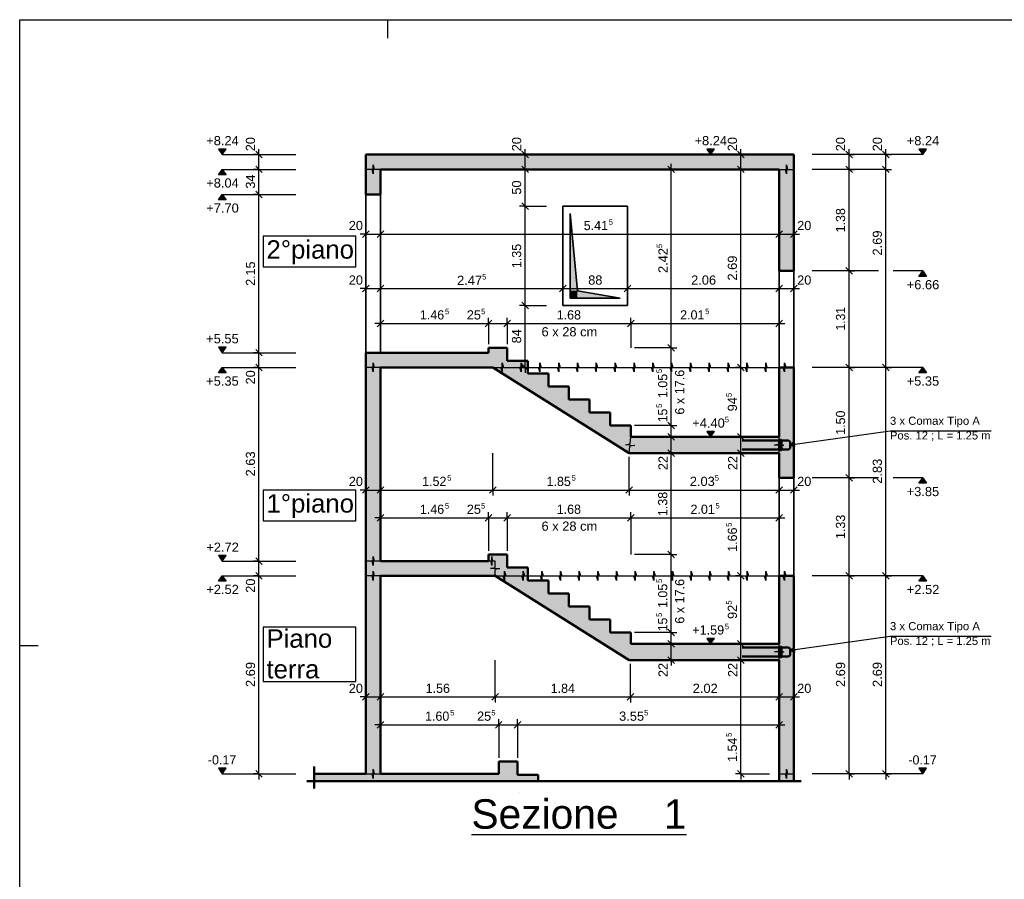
# Model space of a CAD drawing. Header units: centimetres. Extents: x 0 to 47094, y -23396 to 0.
# Tile 2 of 7: x 0 to 13401, y -11698 to 0. Entities that reach past the tile are written whole.
import ezdxf

# ---------------------------------------------------------------- set-up
doc = ezdxf.new("R2010")
doc.units = ezdxf.units.CM
doc.linetypes.add('AUSGEZOGEN', pattern=[0])
for name, color, linetype, lineweight in [('Aussparungszeichen', 117, 'AUSGEZOGEN', 35), ('Beton Ansicht', 117, 'AUSGEZOGEN', 35), ('Beton geschnitten', 117, 'AUSGEZOGEN', 50), ('Betonierfugen', 7, 'AUSGEZOGEN', 25), ('Einbauteile AE Wand', 5, 'AUSGEZOGEN', 35), ('Standard', 7, 'AUSGEZOGEN', 13), ('Stilflaeche', 7, 'AUSGEZOGEN', 25), ('Text Schnitt', 7, 'AUSGEZOGEN', 25), ('Vermassung Schnitte', 7, 'AUSGEZOGEN', 25)]:
    doc.layers.add(name, color=color, linetype=linetype, lineweight=lineweight)
doc.styles.add('ARIAL', font='arial.ttf')

msp = doc.modelspace()

# ---------------------------------------------------------------- hatches: boundary and pattern name
at = {"layer": 'Aussparungszeichen', "linetype": 'AUSGEZOGEN', "lineweight": 35, "transparency": 33554687}
for points in [[(7491, -2637), (7491, -3689), (7591, -3689)], [(7591, -3689), (7491, -3689), (7491, -3789), (7591, -3789)], [(7591, -3689), (7591, -3789), (8172, -3789)]]:
    msp.add_hatch(color=7, dxfattribs=at).paths.add_polyline_path(points)
at = {"layer": 'Stilflaeche', "linetype": 'AUSGEZOGEN', "lineweight": 25, "transparency": 33554687}
h = msp.add_hatch(color=91, dxfattribs=at)
h.paths.add_polyline_path([(4710, -2036), (10336, -2036), (10336, -3419), (10537, -3419), (10537, -1836), (4710, -1836)])
h.paths.add_polyline_path([(10537, -4731), (10336, -4731), (10336, -6234), (10537, -6234)])
for points in [[(4710, -2377), (4911, -2377), (4911, -2036), (4710, -2036)], [(8317, -5522), (8037, -5522), (8037, -5346), (7756, -5346), (7756, -5169), (7476, -5169), (7476, -4993), (7195, -4993), (7195, -4816), (6915, -4816), (6915, -4640), (6634, -4640), (6634, -4464), (6379, -4464), (6379, -4531), (4710, -4531), (4710, -4731), (6440, -4731), (8297, -5899), (10336, -5899), (10336, -5678), (8317, -5678)], [(4710, -4731), (4710, -7367), (4911, -7367), (4911, -4731)], [(6379, -7367), (4710, -7367), (4710, -7567), (6472, -7567), (8297, -8714), (10336, -8714), (10336, -8494), (8317, -8494), (8317, -8338), (8037, -8338), (8037, -8161), (7756, -8161), (7756, -7985), (7476, -7985), (7476, -7808), (7195, -7808), (7195, -7632), (6915, -7632), (6915, -7456), (6634, -7456), (6634, -7279), (6379, -7279)], [(4009, -10262), (4009, -10363), (7055, -10363), (7055, -10277), (6774, -10277), (6774, -10095), (6519, -10095), (6519, -10262), (4911, -10262), (4911, -7567), (4710, -7567), (4710, -10262)], [(10336, -7567), (10336, -10363), (10537, -10363), (10537, -7567)]]:
    msp.add_hatch(color=91, dxfattribs=at).paths.add_polyline_path(points)
at = {"layer": 'Vermassung Schnitte', "linetype": 'AUSGEZOGEN', "lineweight": 25, "transparency": 33554687}
for color, points in [(7, [(2809, -1760), (2704, -1760), (2756, -1836)]), (7, [(9455, -1760), (9350, -1760), (9402, -1836)]), (7, [(12343, -1760), (12238, -1760), (12290, -1836)]), (7, [(2809, -4456), (2704, -4456), (2756, -4531)]), (7, [(9455, -5603), (9350, -5603), (9402, -5678)]), (5, [(10541, -5746), (10487, -5788), (10551, -5814)]), (7, [(2809, -7291), (2704, -7291), (2756, -7367)]), (7, [(9455, -8419), (9350, -8419), (9402, -8494)]), (5, [(10541, -8541), (10487, -8584), (10551, -8610)]), (7, [(2809, -10187), (2704, -10187), (2756, -10262)]), (7, [(12343, -10187), (12238, -10187), (12290, -10262)])]:
    msp.add_hatch(color=color, dxfattribs=at).paths.add_polyline_path(points)
for points in [[(2809, -2111), (2704, -2111), (2756, -2036)], [(2809, -2452), (2704, -2452), (2756, -2377)], [(12343, -3494), (12238, -3494), (12290, -3419)], [(2809, -4806), (2704, -4806), (2756, -4731)], [(12343, -4806), (12238, -4806), (12290, -4731)], [(12343, -6309), (12238, -6309), (12290, -6234)], [(2809, -7642), (2704, -7642), (2756, -7567)], [(12343, -7642), (12238, -7642), (12290, -7567)]]:
    msp.add_hatch(color=7, dxfattribs=at).paths.add_polyline_path(points, flags=16)

# ---------------------------------------------------------------- linework, layer by layer
at = {"layer": 'Aussparungszeichen', "color": 7, "linetype": 'AUSGEZOGEN', "lineweight": 35, "transparency": 33554687}
for p, q in [((7391, -2537), (7391, -3890)), ((8272, -2537), (7391, -2537)), ((8272, -3890), (8272, -2537)), ((7491, -2637), (7591, -3689)), ((7491, -3789), (7491, -2637)), ((7591, -3689), (8172, -3789)), ((8172, -3789), (7491, -3789)), ((7391, -3890), (8272, -3890))]:
    msp.add_line(p, q, dxfattribs=at)
at = {"layer": 'Beton Ansicht', "color": 7, "linetype": 'AUSGEZOGEN', "lineweight": 35, "transparency": 33554687}
for p, q in [((4710, -2377), (4710, -4531)), ((4911, -2377), (4911, -4531)), ((8272, -2537), (7391, -2537)), ((7391, -2537), (7391, -3890)), ((8272, -3890), (8272, -2537)), ((10336, -3419), (10336, -4731)), ((10537, -4731), (10537, -3419)), ((7391, -3890), (8272, -3890)), ((10336, -6234), (10336, -7567)), ((10537, -7567), (10537, -6234))]:
    msp.add_line(p, q, dxfattribs=at)
at = {"layer": 'Beton geschnitten', "color": 7, "linetype": 'AUSGEZOGEN', "lineweight": 50, "transparency": 33554687}
for p, q in [((8668, -1836), (4710, -1836)), ((4710, -1836), (4710, -2036)), ((10537, -1836), (8668, -1836)), ((10537, -1836), (10336, -1836)), ((10537, -3419), (10537, -1836)), ((10537, -2036), (10537, -1836)), ((4710, -2036), (4710, -2377)), ((4911, -2036), (8468, -2036)), ((4911, -2377), (4911, -2036)), ((8468, -2036), (10336, -2036)), ((10336, -2036), (10336, -3419)), ((4710, -2377), (4911, -2377)), ((10336, -3419), (10537, -3419)), ((4710, -4531), (4710, -4731)), ((6379, -4531), (4710, -4531)), ((6634, -4464), (6379, -4464)), ((6379, -4464), (6379, -4531)), ((6634, -4640), (6634, -4464)), ((6915, -4640), (6634, -4640)), ((6915, -4816), (6915, -4640)), ((4710, -4731), (4710, -7367)), ((4911, -7367), (4911, -4731)), ((4911, -4731), (6440, -4731)), ((6440, -4731), (8297, -5899)), ((7195, -4816), (6915, -4816)), ((7195, -4993), (7195, -4816)), ((10336, -4731), (10336, -5678)), ((10336, -4731), (10537, -4731)), ((10537, -6234), (10537, -4731)), ((7476, -4993), (7195, -4993)), ((7476, -5169), (7476, -4993)), ((7756, -5169), (7476, -5169)), ((7756, -5346), (7756, -5169)), ((8037, -5346), (7756, -5346)), ((8037, -5522), (8037, -5346)), ((8317, -5522), (8037, -5522)), ((8317, -5678), (8317, -5522)), ((10336, -5678), (8317, -5678)), ((8297, -5899), (10336, -5899)), ((10336, -5899), (10336, -6234)), ((10336, -6234), (10537, -6234)), ((4710, -7367), (4710, -7567)), ((6379, -7367), (4911, -7367)), ((6634, -7279), (6379, -7279)), ((6379, -7279), (6379, -7367)), ((6634, -7456), (6634, -7279)), ((6915, -7456), (6634, -7456)), ((6915, -7632), (6915, -7456)), ((4710, -7567), (4710, -10262)), ((4911, -10262), (4911, -7567)), ((4911, -7567), (6472, -7567)), ((6472, -7567), (8297, -8714)), ((7195, -7632), (6915, -7632)), ((7195, -7808), (7195, -7632)), ((10336, -7567), (10336, -8494)), ((10537, -7567), (10336, -7567)), ((10537, -10262), (10537, -7567)), ((7476, -7808), (7195, -7808)), ((7476, -7985), (7476, -7808)), ((7756, -7985), (7476, -7985)), ((7756, -8161), (7756, -7985)), ((8037, -8161), (7756, -8161)), ((8037, -8338), (8037, -8161)), ((8317, -8338), (8037, -8338)), ((8317, -8494), (8317, -8338)), ((10336, -8494), (8317, -8494)), ((8297, -8714), (10336, -8714)), ((10336, -8714), (10336, -10262)), ((4009, -10162), (4009, -10463)), ((6519, -10095), (6519, -10262)), ((6774, -10095), (6519, -10095)), ((6774, -10277), (6774, -10095)), ((4710, -10262), (4009, -10262)), ((6519, -10262), (4911, -10262)), ((7055, -10277), (6774, -10277)), ((7055, -10363), (7055, -10277)), ((10336, -10262), (10336, -10363)), ((10537, -10363), (10537, -10262)), ((3909, -10363), (10637, -10363)), ((6805, -10513), (6805, -10513)), ((6805, -10513), (6805, -10513))]:
    msp.add_line(p, q, dxfattribs=at)
at = {"layer": 'Betonierfugen', "color": 7, "linetype": 'AUSGEZOGEN', "lineweight": 25, "transparency": 33554687}
for p, q in [((4810, -2036), (4810, -1973)), ((4810, -1973), (4824, -2036)), ((10437, -2036), (10437, -1973)), ((10437, -1973), (10451, -2036)), ((4796, -2036), (4710, -2036)), ((4710, -2036), (4710, -2036)), ((4810, -2099), (4796, -2036)), ((4810, -2036), (4810, -2099)), ((4911, -2036), (4824, -2036)), ((10336, -2036), (10423, -2036)), ((10437, -2099), (10423, -2036)), ((10437, -2036), (10437, -2099)), ((10451, -2036), (10537, -2036)), ((10537, -2036), (10537, -2036)), ((4810, -4731), (4810, -4669)), ((4810, -4669), (4824, -4731)), ((6568, -4731), (6568, -4669)), ((6568, -4669), (6586, -4731)), ((6824, -4731), (6824, -4669)), ((6824, -4669), (6842, -4731)), ((7080, -4731), (7080, -4669)), ((7080, -4669), (7098, -4731)), ((7336, -4731), (7336, -4669)), ((7336, -4669), (7354, -4731)), ((7592, -4731), (7592, -4669)), ((7592, -4669), (7610, -4731)), ((7848, -4731), (7848, -4669)), ((7848, -4669), (7866, -4731)), ((8104, -4731), (8104, -4669)), ((8104, -4669), (8122, -4731)), ((8361, -4731), (8361, -4669)), ((8361, -4669), (8378, -4731)), ((8617, -4731), (8617, -4669)), ((8617, -4669), (8634, -4731)), ((8873, -4731), (8873, -4669)), ((8873, -4669), (8891, -4731)), ((9129, -4731), (9129, -4669)), ((9129, -4669), (9147, -4731)), ((9385, -4731), (9385, -4669)), ((9385, -4669), (9403, -4731)), ((9641, -4731), (9641, -4669)), ((9641, -4669), (9659, -4731)), ((9897, -4731), (9897, -4669)), ((9897, -4669), (9915, -4731)), ((10153, -4731), (10153, -4669)), ((10153, -4669), (10171, -4731)), ((10409, -4731), (10409, -4669)), ((10409, -4669), (10427, -4731)), ((4796, -4731), (4710, -4731)), ((4710, -4731), (4710, -4731)), ((4810, -4794), (4796, -4731)), ((4810, -4731), (4810, -4794)), ((4911, -4731), (4824, -4731)), ((6440, -4731), (6550, -4731)), ((6568, -4794), (6550, -4731)), ((6568, -4731), (6568, -4794)), ((6586, -4731), (6696, -4731)), ((6696, -4731), (6806, -4731)), ((6824, -4794), (6806, -4731)), ((6824, -4731), (6824, -4794)), ((6842, -4731), (6952, -4731)), ((6952, -4731), (7062, -4731)), ((7080, -4794), (7062, -4731)), ((7080, -4731), (7080, -4794)), ((7098, -4731), (7208, -4731)), ((7208, -4731), (7318, -4731)), ((7336, -4794), (7318, -4731)), ((7336, -4731), (7336, -4794)), ((7354, -4731), (7464, -4731)), ((7464, -4731), (7574, -4731)), ((7592, -4794), (7574, -4731)), ((7592, -4731), (7592, -4794)), ((7610, -4731), (7720, -4731)), ((7720, -4731), (7831, -4731)), ((7848, -4794), (7831, -4731)), ((7848, -4731), (7848, -4794)), ((7866, -4731), (7976, -4731)), ((7976, -4731), (8087, -4731)), ((8104, -4794), (8087, -4731)), ((8104, -4731), (8104, -4794)), ((8122, -4731), (8232, -4731)), ((8232, -4731), (8343, -4731)), ((8361, -4794), (8343, -4731)), ((8361, -4731), (8361, -4794)), ((8378, -4731), (8489, -4731)), ((8489, -4731), (8599, -4731)), ((8617, -4794), (8599, -4731)), ((8617, -4731), (8617, -4794)), ((8634, -4731), (8745, -4731)), ((8745, -4731), (8855, -4731)), ((8873, -4794), (8855, -4731)), ((8873, -4731), (8873, -4794)), ((8891, -4731), (9001, -4731)), ((9001, -4731), (9111, -4731)), ((9129, -4794), (9111, -4731)), ((9129, -4731), (9129, -4794)), ((9147, -4731), (9257, -4731)), ((9257, -4731), (9367, -4731)), ((9385, -4794), (9367, -4731)), ((9385, -4731), (9385, -4794)), ((9403, -4731), (9513, -4731)), ((9513, -4731), (9623, -4731)), ((9641, -4794), (9623, -4731)), ((9641, -4731), (9641, -4794)), ((9659, -4731), (9769, -4731)), ((9769, -4731), (9879, -4731)), ((9897, -4794), (9879, -4731)), ((9897, -4731), (9897, -4794)), ((9915, -4731), (10025, -4731)), ((10025, -4731), (10135, -4731)), ((10153, -4794), (10135, -4731)), ((10153, -4731), (10153, -4794)), ((10171, -4731), (10281, -4731)), ((10281, -4731), (10391, -4731)), ((10409, -4794), (10391, -4731)), ((10409, -4731), (10409, -4794)), ((10427, -4731), (10537, -4731)), ((10537, -4731), (10537, -4731)), ((8309, -5773), (8317, -5678)), ((8317, -5678), (8317, -5678)), ((10336, -5773), (10336, -5678)), ((10336, -5678), (10336, -5678)), ((8245, -5783), (8309, -5773)), ((8307, -5788), (8245, -5783)), ((8297, -5899), (8306, -5804)), ((8370, -5794), (8306, -5804)), ((8307, -5788), (8370, -5794)), ((10274, -5788), (10336, -5773)), ((10336, -5788), (10274, -5788)), ((10336, -5788), (10399, -5788)), ((10399, -5788), (10336, -5804)), ((10336, -5899), (10336, -5804)), ((4796, -7367), (4710, -7367)), ((4710, -7367), (4710, -7367)), ((4810, -7429), (4796, -7367)), ((4810, -7367), (4810, -7304)), ((4810, -7304), (4824, -7367)), ((4810, -7367), (4810, -7429)), ((4911, -7367), (4824, -7367)), ((6419, -7367), (6379, -7367)), ((6379, -7367), (6379, -7367)), ((6425, -7429), (6419, -7367)), ((6425, -7367), (6425, -7304)), ((6425, -7304), (6432, -7367)), ((6425, -7367), (6425, -7429)), ((6472, -7367), (6432, -7367)), ((6472, -7453), (6472, -7367)), ((6472, -7367), (6472, -7367)), ((4810, -7567), (4810, -7504)), ((4810, -7504), (4824, -7567)), ((6409, -7467), (6472, -7453)), ((6472, -7467), (6409, -7467)), ((6472, -7467), (6535, -7467)), ((6535, -7467), (6472, -7481)), ((6472, -7567), (6472, -7481)), ((6599, -7567), (6599, -7504)), ((6599, -7504), (6617, -7567)), ((6853, -7567), (6853, -7504)), ((6853, -7504), (6871, -7567)), ((7107, -7567), (7107, -7504)), ((7107, -7504), (7125, -7567)), ((7361, -7567), (7361, -7504)), ((7361, -7504), (7379, -7567)), ((7615, -7567), (7615, -7504)), ((7615, -7504), (7633, -7567)), ((7869, -7567), (7869, -7504)), ((7869, -7504), (7887, -7567)), ((8123, -7567), (8123, -7504)), ((8123, -7504), (8141, -7567)), ((8377, -7567), (8377, -7504)), ((8377, -7504), (8395, -7567)), ((8631, -7567), (8631, -7504)), ((8631, -7504), (8649, -7567)), ((8886, -7567), (8886, -7504)), ((8886, -7504), (8903, -7567)), ((9140, -7567), (9140, -7504)), ((9140, -7504), (9157, -7567)), ((9394, -7567), (9394, -7504)), ((9394, -7504), (9411, -7567)), ((9648, -7567), (9648, -7504)), ((9648, -7504), (9665, -7567)), ((9902, -7567), (9902, -7504)), ((9902, -7504), (9920, -7567)), ((10156, -7567), (10156, -7504)), ((10156, -7504), (10174, -7567)), ((10410, -7567), (10410, -7504)), ((10410, -7504), (10428, -7567)), ((4796, -7567), (4710, -7567)), ((4710, -7567), (4710, -7567)), ((4810, -7630), (4796, -7567)), ((4810, -7567), (4810, -7630)), ((4911, -7567), (4824, -7567)), ((6472, -7567), (6581, -7567)), ((6599, -7630), (6581, -7567)), ((6599, -7567), (6599, -7630)), ((6617, -7567), (6726, -7567)), ((6726, -7567), (6835, -7567)), ((6853, -7630), (6835, -7567)), ((6853, -7567), (6853, -7630)), ((6871, -7567), (6980, -7567)), ((6980, -7567), (7089, -7567)), ((7107, -7630), (7089, -7567)), ((7107, -7567), (7107, -7630)), ((7125, -7567), (7234, -7567)), ((7234, -7567), (7343, -7567)), ((7361, -7630), (7343, -7567)), ((7361, -7567), (7361, -7630)), ((7379, -7567), (7488, -7567)), ((7488, -7567), (7598, -7567)), ((7615, -7630), (7598, -7567)), ((7615, -7567), (7615, -7630)), ((7633, -7567), (7742, -7567)), ((7742, -7567), (7852, -7567)), ((7869, -7630), (7852, -7567)), ((7869, -7567), (7869, -7630)), ((7887, -7567), (7996, -7567)), ((7996, -7567), (8106, -7567)), ((8123, -7630), (8106, -7567)), ((8123, -7567), (8123, -7630)), ((8141, -7567), (8250, -7567)), ((8250, -7567), (8360, -7567)), ((8377, -7630), (8360, -7567)), ((8377, -7567), (8377, -7630)), ((8395, -7567), (8504, -7567)), ((8504, -7567), (8614, -7567)), ((8631, -7630), (8614, -7567)), ((8631, -7567), (8631, -7630)), ((8649, -7567), (8759, -7567)), ((8759, -7567), (8868, -7567)), ((8886, -7630), (8868, -7567)), ((8886, -7567), (8886, -7630)), ((8903, -7567), (9013, -7567)), ((9013, -7567), (9122, -7567)), ((9140, -7630), (9122, -7567)), ((9140, -7567), (9140, -7630)), ((9157, -7567), (9267, -7567)), ((9267, -7567), (9376, -7567)), ((9394, -7630), (9376, -7567)), ((9394, -7567), (9394, -7630)), ((9411, -7567), (9521, -7567)), ((9521, -7567), (9630, -7567)), ((9648, -7630), (9630, -7567)), ((9648, -7567), (9648, -7630)), ((9665, -7567), (9775, -7567)), ((9775, -7567), (9884, -7567)), ((9902, -7630), (9884, -7567)), ((9902, -7567), (9902, -7630)), ((9920, -7567), (10029, -7567)), ((10029, -7567), (10138, -7567)), ((10156, -7630), (10138, -7567)), ((10156, -7567), (10156, -7630)), ((10174, -7567), (10283, -7567)), ((10283, -7567), (10392, -7567)), ((10410, -7630), (10392, -7567)), ((10410, -7567), (10410, -7630)), ((10428, -7567), (10537, -7567)), ((10537, -7567), (10537, -7567)), ((10336, -8589), (10336, -8494)), ((10336, -8494), (10336, -8494)), ((10274, -8604), (10336, -8589)), ((10336, -8604), (10274, -8604)), ((10336, -8604), (10399, -8604)), ((10399, -8604), (10336, -8619)), ((10336, -8714), (10336, -8619)), ((4710, -10262), (4796, -10262)), ((4810, -10325), (4796, -10262)), ((4810, -10262), (4810, -10200)), ((4810, -10200), (4824, -10262)), ((4810, -10262), (4810, -10325)), ((4824, -10262), (4911, -10262)), ((4911, -10262), (4911, -10262)), ((10336, -10262), (10423, -10262)), ((10437, -10325), (10423, -10262)), ((10437, -10262), (10437, -10200)), ((10437, -10200), (10451, -10262)), ((10437, -10262), (10437, -10325)), ((10451, -10262), (10537, -10262)), ((10537, -10262), (10537, -10262))]:
    msp.add_line(p, q, dxfattribs=at)
at = {"layer": 'Einbauteile AE Wand', "color": 5, "linetype": 'AUSGEZOGEN', "lineweight": 50, "transparency": 33554687}
for p, q in [((10367, -5728), (9835, -5728)), ((10336, -5718), (10367, -5718)), ((10336, -5718), (10336, -5859)), ((10367, -5718), (10367, -5859)), ((10367, -5728), (10457, -5728)), ((10487, -5758), (10487, -5818)), ((10367, -5849), (9835, -5849)), ((10336, -5859), (10367, -5859)), ((10367, -5849), (10457, -5849)), ((10367, -8544), (9835, -8544)), ((10336, -8534), (10367, -8534)), ((10336, -8534), (10336, -8674)), ((10367, -8534), (10367, -8674)), ((10367, -8544), (10457, -8544)), ((10487, -8574), (10487, -8634)), ((10367, -8664), (9835, -8664)), ((10336, -8674), (10367, -8674)), ((10367, -8664), (10457, -8664))]:
    msp.add_line(p, q, dxfattribs=at)
for centre, start, end in [((10457, -5758), 0, 90), ((10457, -5818), 270, 0), ((10457, -8574), 0, 90), ((10457, -8634), 270, 0)]:
    msp.add_arc(centre, 30.1, start, end, dxfattribs=at)
at = {"layer": 'Standard', "color": 7, "linetype": 'AUSGEZOGEN', "lineweight": 25, "transparency": 33554687}
for p, q in [((0, -250), (0, 0)), ((5010, -250), (5010, 0)), ((0, -8517), (251, -8517))]:
    msp.add_line(p, q, dxfattribs=at)
msp.add_lwpolyline([(47094, -23396), (0, -23396), (0, 0), (47094, 0), (47094, -23396)], close=True, dxfattribs=at)
at = {"layer": 'Vermassung Schnitte', "color": 7, "linetype": 'AUSGEZOGEN', "lineweight": 25, "transparency": 33554687}
for p, q in [((2809, -1760), (2704, -1760)), ((2704, -1760), (2756, -1836)), ((2756, -1836), (2809, -1760)), ((2756, -1836), (2756, -1836)), ((2756, -1836), (2756, -1836)), ((2756, -1836), (3257, -1836)), ((2756, -1836), (2756, -1836)), ((2756, -1836), (2756, -1836)), ((3257, -1836), (3182, -1836)), ((3302, -1881), (3212, -1790)), ((3257, -1836), (3257, -1760)), ((3257, -1836), (3332, -1836)), ((3257, -1836), (3758, -1836)), ((3257, -2036), (3257, -1836)), ((6879, -1836), (6804, -1836)), ((6924, -1881), (6834, -1790)), ((6879, -1836), (6879, -1760)), ((6879, -1836), (6955, -1836)), ((6879, -1836), (6879, -1836)), ((6879, -2036), (6879, -1836)), ((9455, -1760), (9350, -1760)), ((9350, -1760), (9402, -1836)), ((9402, -1836), (9455, -1760)), ((9402, -1836), (9402, -1836)), ((9402, -1836), (9402, -1836)), ((9402, -1836), (9402, -1836)), ((9402, -1836), (9402, -1836)), ((9816, -1836), (9741, -1836)), ((9861, -1881), (9771, -1790)), ((9816, -1836), (9816, -1760)), ((9816, -1836), (9891, -1836)), ((9816, -2036), (9816, -1836)), ((11288, -1836), (11213, -1836)), ((11333, -1881), (11243, -1790)), ((11288, -1836), (11288, -1760)), ((11288, -1836), (11363, -1836)), ((11288, -2036), (11288, -1836)), ((11789, -1836), (11714, -1836)), ((11834, -1881), (11744, -1790)), ((11789, -1836), (11789, -1760)), ((11789, -1836), (11864, -1836)), ((11789, -2036), (11789, -1836)), ((12343, -1760), (12238, -1760)), ((12238, -1760), (12290, -1836)), ((12290, -1836), (12343, -1760)), ((12290, -1836), (12290, -1836)), ((12290, -1836), (12290, -1836)), ((12290, -1836), (12290, -1836)), ((12290, -1836), (12290, -1836)), ((3302, -2081), (3212, -1991)), ((6924, -2081), (6834, -1991)), ((8914, -2081), (8823, -1991)), ((8869, -2036), (8869, -1961)), ((9861, -2081), (9771, -1991)), ((11333, -2081), (11243, -1991)), ((11834, -2081), (11744, -1991)), ((2704, -2111), (2756, -2036)), ((2809, -2111), (2704, -2111)), ((2756, -2036), (2809, -2111)), ((2756, -2036), (2756, -2036)), ((2756, -2036), (2756, -2036)), ((2756, -2036), (3257, -2036)), ((2756, -2036), (2756, -2036)), ((2756, -2036), (2756, -2036)), ((3257, -2036), (3182, -2036)), ((3257, -2036), (3332, -2036)), ((3257, -2036), (3758, -2036)), ((3257, -2377), (3257, -2036)), ((6879, -2036), (6804, -2036)), ((6879, -2036), (6955, -2036)), ((6879, -2036), (6879, -2036)), ((6879, -2537), (6879, -2036)), ((8869, -2036), (8793, -2036)), ((8869, -2036), (8944, -2036)), ((8869, -2036), (8869, -2036)), ((8869, -4464), (8869, -2036)), ((9816, -2036), (9741, -2036)), ((9816, -2036), (9891, -2036)), ((9816, -4731), (9816, -2036)), ((11288, -2036), (11213, -2036)), ((11288, -2036), (11363, -2036)), ((11288, -3419), (11288, -2036)), ((11789, -2036), (11714, -2036)), ((11789, -2036), (11864, -2036)), ((11789, -4731), (11789, -2036)), ((2704, -2452), (2756, -2377)), ((2756, -2377), (2809, -2452)), ((2756, -2377), (2756, -2377)), ((2756, -2377), (2756, -2377)), ((2756, -2377), (3257, -2377)), ((2756, -2377), (2756, -2377)), ((2756, -2377), (2756, -2377)), ((3257, -2377), (3182, -2377)), ((3302, -2422), (3212, -2332)), ((3257, -2377), (3332, -2377)), ((3257, -2377), (3758, -2377)), ((3257, -4531), (3257, -2377)), ((2809, -2452), (2704, -2452)), ((6879, -2537), (6804, -2537)), ((6924, -2582), (6834, -2492)), ((6879, -2537), (6955, -2537)), ((6879, -2537), (7170, -2537)), ((6879, -3890), (6879, -2537)), ((4710, -2917), (4635, -2917)), ((4665, -2962), (4755, -2872)), ((4710, -2917), (4710, -2842)), ((4710, -2917), (4710, -2992)), ((4710, -2917), (4710, -2917)), ((4710, -2917), (4911, -2917)), ((4866, -2962), (4956, -2872)), ((4911, -2917), (4911, -2842)), ((4911, -2917), (4911, -2992)), ((4911, -2917), (4911, -2917)), ((4911, -2917), (10336, -2917)), ((10291, -2962), (10382, -2872)), ((10336, -2917), (10336, -2842)), ((10336, -2917), (10336, -2992)), ((10336, -2917), (10336, -2917)), ((10336, -2917), (10537, -2917)), ((10492, -2962), (10582, -2872)), ((10537, -2917), (10537, -2842)), ((10537, -2917), (10537, -2992)), ((10537, -2917), (10537, -2917)), ((10537, -2917), (10612, -2917)), ((11288, -3419), (11213, -3419)), ((11333, -3464), (11243, -3374)), ((11689, -3419), (11288, -3419)), ((11288, -3419), (11363, -3419)), ((11288, -4731), (11288, -3419)), ((12238, -3494), (12290, -3419)), ((12290, -3419), (12343, -3494)), ((12290, -3419), (12290, -3419)), ((12290, -3419), (12290, -3419)), ((12290, -3419), (12290, -3419)), ((12290, -3419), (12290, -3419)), ((4665, -3704), (4755, -3614)), ((4710, -3659), (4710, -3584)), ((4866, -3704), (4956, -3614)), ((4911, -3659), (4911, -3584)), ((7345, -3704), (7436, -3614)), ((7391, -3659), (7391, -3584)), ((8227, -3704), (8317, -3614)), ((8272, -3659), (8272, -3584)), ((10291, -3704), (10382, -3614)), ((10336, -3659), (10336, -3584)), ((10492, -3704), (10582, -3614)), ((10537, -3659), (10537, -3584)), ((12343, -3494), (12238, -3494)), ((4710, -3659), (4635, -3659)), ((4710, -3659), (4710, -3734)), ((4710, -3659), (4911, -3659)), ((4911, -3659), (4911, -3734)), ((4911, -3659), (7391, -3659)), ((7391, -3659), (7391, -3734)), ((7391, -3659), (7391, -3659)), ((7391, -3659), (8272, -3659)), ((8272, -3659), (8272, -3734)), ((8272, -3659), (8272, -3659)), ((8272, -3659), (10336, -3659)), ((10336, -3659), (10336, -3734)), ((10336, -3659), (10537, -3659)), ((10537, -3659), (10537, -3734)), ((10537, -3659), (10612, -3659)), ((6924, -3935), (6834, -3845)), ((6879, -3890), (6804, -3890)), ((6879, -3890), (6955, -3890)), ((6879, -3890), (7170, -3890)), ((6879, -4731), (6879, -3890)), ((4911, -4133), (4835, -4133)), ((4866, -4178), (4956, -4088)), ((4911, -4133), (4911, -4058)), ((4911, -4133), (4911, -4208)), ((4911, -4133), (4911, -4464)), ((6333, -4178), (6424, -4088)), ((6379, -4133), (6379, -4058)), ((6379, -4133), (6379, -4208)), ((6379, -4133), (6634, -4133)), ((6589, -4178), (6679, -4088)), ((6634, -4133), (6634, -4058)), ((6634, -4133), (6634, -4208)), ((6634, -4133), (8317, -4133)), ((8272, -4178), (8363, -4088)), ((8317, -4133), (8317, -4058)), ((8317, -4133), (8317, -4208)), ((8317, -4133), (8317, -4464)), ((8317, -4133), (10336, -4133)), ((10291, -4178), (10382, -4088)), ((10336, -4133), (10336, -4058)), ((10336, -4133), (10336, -4208)), ((10336, -4133), (10336, -4684)), ((10336, -4133), (10412, -4133)), ((8914, -4509), (8823, -4419)), ((2809, -4456), (2704, -4456)), ((2704, -4456), (2756, -4531)), ((2756, -4531), (2809, -4456)), ((2756, -4531), (2756, -4531)), ((2756, -4531), (2756, -4531)), ((2756, -4531), (3257, -4531)), ((2756, -4531), (2756, -4531)), ((2756, -4531), (2756, -4531)), ((3257, -4531), (3182, -4531)), ((3302, -4576), (3212, -4486)), ((3257, -4531), (3332, -4531)), ((3257, -4531), (3758, -4531)), ((3257, -4731), (3257, -4531)), ((8869, -4464), (8793, -4464)), ((8869, -4464), (8944, -4464)), ((8869, -5522), (8869, -4464)), ((3302, -4776), (3212, -4686)), ((6924, -4776), (6834, -4686)), ((9861, -4776), (9771, -4686)), ((11333, -4776), (11243, -4686)), ((11834, -4776), (11744, -4686)), ((2704, -4806), (2756, -4731)), ((2809, -4806), (2704, -4806)), ((2756, -4731), (2809, -4806)), ((2756, -4731), (2756, -4731)), ((2756, -4731), (2756, -4731)), ((2756, -4731), (3257, -4731)), ((2756, -4731), (2756, -4731)), ((2756, -4731), (2756, -4731)), ((3257, -4731), (3182, -4731)), ((3257, -4731), (3332, -4731)), ((3257, -4731), (3758, -4731)), ((3257, -7367), (3257, -4731)), ((6879, -4731), (6804, -4731)), ((6879, -4731), (6955, -4731)), ((6879, -4731), (6879, -4731)), ((6879, -4731), (6879, -4806)), ((9816, -4731), (9741, -4731)), ((9816, -4731), (9891, -4731)), ((9816, -4731), (10207, -4731)), ((9816, -5678), (9816, -4731)), ((11288, -4731), (11213, -4731)), ((11689, -4731), (11288, -4731)), ((11288, -4731), (11363, -4731)), ((11288, -6234), (11288, -4731)), ((11789, -4731), (11714, -4731)), ((11789, -4731), (11864, -4731)), ((11789, -7567), (11789, -4731)), ((12238, -4806), (12290, -4731)), ((12343, -4806), (12238, -4806)), ((12290, -4731), (12343, -4806)), ((12290, -4731), (12290, -4731)), ((12290, -4731), (12290, -4731)), ((12290, -4731), (12290, -4731)), ((12290, -4731), (12290, -4731)), ((8914, -5567), (8823, -5477)), ((8869, -5522), (8793, -5522)), ((8869, -5522), (8944, -5522)), ((8869, -5678), (8869, -5522)), ((9455, -5603), (9350, -5603)), ((9350, -5603), (9402, -5678)), ((9402, -5678), (9455, -5603)), ((8869, -5678), (8793, -5678)), ((8914, -5723), (8823, -5633)), ((8869, -5678), (8944, -5678)), ((8869, -5899), (8869, -5678)), ((9402, -5678), (9402, -5678)), ((9402, -5678), (9402, -5678)), ((9402, -5678), (9402, -5678)), ((9402, -5678), (9402, -5678)), ((9816, -5678), (9741, -5678)), ((9861, -5723), (9771, -5633)), ((9816, -5678), (9891, -5678)), ((9816, -5678), (10207, -5678)), ((9816, -5899), (9816, -5678)), ((8914, -5944), (8823, -5854)), ((9861, -5944), (9771, -5854)), ((8869, -5899), (8793, -5899)), ((8869, -5899), (8944, -5899)), ((8869, -7279), (8869, -5899)), ((9816, -5899), (9741, -5899)), ((9816, -5899), (9891, -5899)), ((9816, -5899), (10207, -5899)), ((9816, -7567), (9816, -5899)), ((11288, -6234), (11213, -6234)), ((11333, -6279), (11243, -6189)), ((11689, -6234), (11288, -6234)), ((11288, -6234), (11363, -6234)), ((11288, -7567), (11288, -6234)), ((12238, -6309), (12290, -6234)), ((12290, -6234), (12343, -6309)), ((12290, -6234), (12290, -6234)), ((12290, -6234), (12290, -6234)), ((12290, -6234), (12290, -6234)), ((12290, -6234), (12290, -6234)), ((4710, -6400), (4635, -6400)), ((4665, -6445), (4755, -6355)), ((4710, -6400), (4710, -6324)), ((4710, -6400), (4710, -6475)), ((4710, -6400), (4911, -6400)), ((4866, -6445), (4956, -6355)), ((4911, -6400), (4911, -6324)), ((4911, -6400), (4911, -6475)), ((4911, -6400), (6440, -6400)), ((6395, -6445), (6485, -6355)), ((6440, -6400), (6440, -6324)), ((6440, -6400), (6440, -6475)), ((6440, -6400), (8297, -6400)), ((8252, -6445), (8342, -6355)), ((8297, -6400), (8297, -6324)), ((8297, -6400), (8297, -6475)), ((8297, -6400), (10336, -6400)), ((10291, -6445), (10382, -6355)), ((10336, -6400), (10336, -6324)), ((10336, -6400), (10336, -6475)), ((10336, -6400), (10537, -6400)), ((10492, -6445), (10582, -6355)), ((10537, -6400), (10537, -6324)), ((10537, -6400), (10537, -6475)), ((10537, -6400), (10612, -6400)), ((12343, -6309), (12238, -6309)), ((4911, -6778), (4835, -6778)), ((4866, -6823), (4956, -6733)), ((4911, -6778), (4911, -6703)), ((4911, -6778), (4911, -6854)), ((4911, -6778), (4911, -7279)), ((6333, -6823), (6424, -6733)), ((6379, -6778), (6379, -6703)), ((6379, -6778), (6379, -6854)), ((6379, -6778), (6634, -6778)), ((6589, -6823), (6679, -6733)), ((6634, -6778), (6634, -6703)), ((6634, -6778), (6634, -6854)), ((6634, -6778), (8317, -6778)), ((8272, -6823), (8363, -6733)), ((8317, -6778), (8317, -6703)), ((8317, -6778), (8317, -6854)), ((8317, -6778), (8317, -7279)), ((8317, -6778), (10336, -6778)), ((10291, -6823), (10382, -6733)), ((10336, -6778), (10336, -6703)), ((10336, -6778), (10336, -6854)), ((10336, -6778), (10336, -7279)), ((10336, -6778), (10412, -6778)), ((8914, -7324), (8823, -7234)), ((2809, -7291), (2704, -7291)), ((2704, -7291), (2756, -7367)), ((2756, -7367), (2809, -7291)), ((2756, -7367), (2756, -7367)), ((2756, -7367), (2756, -7367)), ((2756, -7367), (3257, -7367)), ((2756, -7367), (2756, -7367)), ((2756, -7367), (2756, -7367)), ((3257, -7367), (3182, -7367)), ((3302, -7412), (3212, -7321)), ((3257, -7367), (3332, -7367)), ((3257, -7367), (3758, -7367)), ((3257, -7567), (3257, -7367)), ((8869, -7279), (8793, -7279)), ((8869, -7279), (8944, -7279)), ((2704, -7642), (2756, -7567)), ((2756, -7567), (2809, -7642)), ((2756, -7567), (2756, -7567)), ((2756, -7567), (2756, -7567)), ((2756, -7567), (3257, -7567)), ((2756, -7567), (2756, -7567)), ((2756, -7567), (2756, -7567)), ((3257, -7567), (3182, -7567)), ((3302, -7612), (3212, -7522)), ((3257, -7567), (3332, -7567)), ((3257, -7567), (3758, -7567)), ((3257, -10262), (3257, -7567)), ((9816, -7567), (9741, -7567)), ((9861, -7612), (9771, -7522)), ((9816, -7567), (9891, -7567)), ((9816, -7567), (10207, -7567)), ((9816, -8494), (9816, -7567)), ((11288, -7567), (11213, -7567)), ((11333, -7612), (11243, -7522)), ((11689, -7567), (11288, -7567)), ((11288, -7567), (11363, -7567)), ((11288, -10262), (11288, -7567)), ((11789, -7567), (11714, -7567)), ((11834, -7612), (11744, -7522)), ((11789, -7567), (11864, -7567)), ((11789, -10262), (11789, -7567)), ((12238, -7642), (12290, -7567)), ((12290, -7567), (12343, -7642)), ((12290, -7567), (12290, -7567)), ((12290, -7567), (12290, -7567)), ((12290, -7567), (12290, -7567)), ((12290, -7567), (12290, -7567)), ((2809, -7642), (2704, -7642)), ((12343, -7642), (12238, -7642)), ((8914, -8383), (8823, -8292)), ((8869, -8338), (8793, -8338)), ((8869, -8338), (8944, -8338)), ((8869, -8494), (8869, -8338)), ((9455, -8419), (9350, -8419)), ((9350, -8419), (9402, -8494)), ((9402, -8494), (9455, -8419)), ((8869, -8494), (8793, -8494)), ((8914, -8539), (8823, -8449)), ((8869, -8494), (8944, -8494)), ((8869, -8714), (8869, -8494)), ((9402, -8494), (8901, -8494)), ((9402, -8494), (9402, -8494)), ((9402, -8494), (9402, -8494)), ((9402, -8494), (9402, -8494)), ((9402, -8494), (9402, -8494)), ((9816, -8494), (9741, -8494)), ((9861, -8539), (9771, -8449)), ((9816, -8494), (9891, -8494)), ((9816, -8494), (10207, -8494)), ((9816, -8714), (9816, -8494)), ((8914, -8759), (8823, -8669)), ((9861, -8759), (9771, -8669)), ((8869, -8714), (8793, -8714)), ((8869, -8714), (8944, -8714)), ((8869, -8714), (8869, -8714)), ((8869, -8714), (8869, -8789)), ((9816, -8714), (9741, -8714)), ((9816, -8714), (9891, -8714)), ((9816, -8714), (10207, -8714)), ((9816, -10262), (9816, -8714)), ((4710, -9215), (4635, -9215)), ((4665, -9260), (4755, -9170)), ((4710, -9215), (4710, -9140)), ((4710, -9215), (4710, -9290)), ((4710, -9215), (4911, -9215)), ((4866, -9260), (4956, -9170)), ((4911, -9215), (4911, -9140)), ((4911, -9215), (4911, -9290)), ((4911, -9215), (6472, -9215)), ((6427, -9260), (6517, -9170)), ((6472, -9215), (6472, -9140)), ((6472, -9215), (6472, -9290)), ((6472, -9215), (8314, -9215)), ((8269, -9260), (8360, -9170)), ((8314, -9215), (8314, -9140)), ((8314, -9215), (8314, -9290)), ((8314, -9215), (10336, -9215)), ((10291, -9260), (10382, -9170)), ((10336, -9215), (10336, -9140)), ((10336, -9215), (10336, -9290)), ((10336, -9215), (10537, -9215)), ((10492, -9260), (10582, -9170)), ((10537, -9215), (10537, -9140)), ((10537, -9215), (10537, -9290)), ((10537, -9215), (10612, -9215)), ((4911, -9594), (4835, -9594)), ((4866, -9639), (4956, -9549)), ((4911, -9594), (4911, -9519)), ((4911, -9594), (4911, -9669)), ((4911, -9594), (4911, -10095)), ((4911, -9594), (6519, -9594)), ((6474, -9639), (6564, -9549)), ((6519, -9594), (6519, -9519)), ((6519, -9594), (6519, -9669)), ((6519, -9594), (6519, -10045)), ((6519, -9594), (6774, -9594)), ((6729, -9639), (6819, -9549)), ((6774, -9594), (6774, -9519)), ((6774, -9594), (6774, -9669)), ((6774, -9594), (6774, -10045)), ((6774, -9594), (10336, -9594)), ((10291, -9639), (10382, -9549)), ((10336, -9594), (10336, -9519)), ((10336, -9594), (10336, -9669)), ((10336, -9594), (10336, -10095)), ((10336, -9594), (10412, -9594)), ((2809, -10187), (2704, -10187)), ((2704, -10187), (2756, -10262)), ((2756, -10262), (2809, -10187)), ((2756, -10262), (2756, -10262)), ((2756, -10262), (2756, -10262)), ((2756, -10262), (3257, -10262)), ((2756, -10262), (2756, -10262)), ((2756, -10262), (2756, -10262)), ((3257, -10262), (3182, -10262)), ((3302, -10307), (3212, -10217)), ((3257, -10262), (3332, -10262)), ((3257, -10262), (3758, -10262)), ((3257, -10262), (3257, -10338)), ((9816, -10262), (9741, -10262)), ((9861, -10307), (9771, -10217)), ((9816, -10262), (9891, -10262)), ((9816, -10262), (10207, -10262)), ((9816, -10262), (9816, -10338)), ((11288, -10262), (10787, -10262)), ((11288, -10262), (11213, -10262)), ((11333, -10307), (11243, -10217)), ((11288, -10262), (11363, -10262)), ((11288, -10262), (11288, -10338)), ((11789, -10262), (11288, -10262)), ((11789, -10262), (11714, -10262)), ((11834, -10307), (11744, -10217)), ((12290, -10262), (11789, -10262)), ((11789, -10262), (11864, -10262)), ((11789, -10262), (11789, -10338)), ((12343, -10187), (12238, -10187)), ((12238, -10187), (12290, -10262)), ((12290, -10262), (12343, -10187)), ((12290, -10262), (12290, -10262)), ((12290, -10262), (12290, -10262)), ((12290, -10262), (12290, -10262)), ((12290, -10262), (12290, -10262))]:
    msp.add_line(p, q, dxfattribs=at)
at = {"layer": 'Vermassung Schnitte', "color": 5, "linetype": 'AUSGEZOGEN', "lineweight": 25, "transparency": 33554687}
for p, q in [((11847, -5597), (10487, -5788)), ((13220, -5597), (11847, -5597)), ((10541, -5746), (10487, -5788)), ((10551, -5814), (10541, -5746)), ((10487, -5788), (10487, -5788)), ((10487, -5788), (10487, -5788)), ((10487, -5788), (10487, -5788)), ((10487, -5788), (10551, -5814)), ((10546, -5780), (10561, -5778)), ((11847, -8392), (10487, -8584)), ((13220, -8392), (11847, -8392)), ((10541, -8541), (10487, -8584)), ((10551, -8610), (10541, -8541)), ((10546, -8576), (10561, -8574)), ((10487, -8584), (10487, -8584)), ((10487, -8584), (10487, -8584)), ((10487, -8584), (10487, -8584)), ((10487, -8584), (10551, -8610))]:
    msp.add_line(p, q, dxfattribs=at)
at = {"layer": 'Vermassung Schnitte', "color": 7, "linetype": 'AUSGEZOGEN', "lineweight": 25, "transparency": 33554687}
for points in [[(9816, -1836), (9785, -1836), (9785, -1836), (8794, -1836)], [(9402, -1836), (9166, -1836), (9166, -1836), (8901, -1836)], [(11288, -1836), (11257, -1836), (11257, -1836), (10787, -1836)], [(11789, -1836), (11758, -1836), (11758, -1836), (11288, -1836)], [(12290, -1836), (12055, -1836), (12055, -1836), (11789, -1836)], [(9816, -2036), (9785, -2036), (9785, -2036), (8794, -2036)], [(10336, -3659), (10336, -3628), (10336, -3628), (10336, -2036)], [(10537, -3659), (10537, -3628), (10537, -3628), (10537, -2036)], [(11288, -2036), (11257, -2036), (11257, -2036), (10787, -2036)], [(11789, -2036), (11758, -2036), (11758, -2036), (11288, -2036)], [(3313, -3364), (4575, -3364), (4575, -2947), (3313, -2947), (3313, -3364)], [(4710, -3659), (4710, -3628), (4710, -3628), (4710, -3628), (4710, -3628), (4710, -3628), (4710, -3628), (4710, -3627), (4710, -3627), (4710, -3298)], [(4911, -3659), (4911, -3628), (4911, -3628), (4911, -3628), (4911, -3628), (4911, -3628), (4911, -3628), (4911, -3626), (4911, -3626), (4911, -3298)], [(11288, -3419), (11257, -3419), (11257, -3419), (11257, -3419), (11257, -3419), (10787, -3419)], [(12290, -3419), (12059, -3419), (12059, -3419), (11890, -3419)], [(4911, -4133), (5734, -4133), (5734, -4133), (6379, -4133)], [(6379, -4133), (6379, -4230), (6379, -4230), (6379, -4414)], [(6634, -4133), (6634, -4267), (6634, -4267), (6634, -4414)], [(8869, -4464), (8831, -4464), (8831, -4464), (8368, -4464)], [(11288, -4731), (11257, -4731), (11257, -4731), (11257, -4731), (11257, -4731), (11257, -4731), (11257, -4731), (10787, -4731)], [(11789, -4731), (11758, -4731), (11758, -4731), (11758, -4731), (11758, -4731), (11288, -4731)], [(12290, -4731), (12062, -4731), (12062, -4731), (12058, -4731), (12058, -4731), (11789, -4731)], [(8869, -5522), (8833, -5522), (8833, -5522), (8830, -5522), (8830, -5522), (8830, -5522), (8830, -5522), (8368, -5522)], [(8869, -5678), (8833, -5678), (8833, -5678), (8831, -5678), (8831, -5678), (8830, -5678), (8830, -5678), (8368, -5678)], [(9402, -5678), (9152, -5678), (9152, -5678), (9143, -5678), (9143, -5678), (8901, -5678)], [(4710, -6400), (4710, -6368), (4710, -6368), (4710, -6368), (4710, -6368), (4710, -6368), (4710, -6368), (4710, -6366), (4710, -6366), (4710, -5899)], [(4911, -6400), (4911, -6368), (4911, -6368), (4911, -6368), (4911, -6368), (4911, -6367), (4911, -6367), (4911, -6365), (4911, -6365), (4911, -5899)], [(6440, -6400), (6440, -6368), (6440, -6368), (6440, -6365), (6440, -6365), (6440, -6363), (6440, -6363), (6440, -5899)], [(8297, -6400), (8297, -6368), (8297, -6368), (8297, -6362), (8297, -6362), (8297, -5949)], [(8869, -5899), (8833, -5899), (8833, -5899), (8831, -5899), (8831, -5899), (8831, -5899), (8831, -5899), (8368, -5899)], [(10336, -6400), (10336, -6368), (10336, -6368), (10336, -5899)], [(10537, -6400), (10537, -6368), (10537, -6368), (10537, -5899)], [(11288, -6234), (11257, -6234), (11257, -6234), (11257, -6234), (11257, -6234), (11257, -6234), (11257, -6234), (11257, -6234), (11257, -6234), (10787, -6234)], [(12290, -6234), (12066, -6234), (12066, -6234), (12063, -6234), (12063, -6234), (12059, -6234), (12059, -6234), (11890, -6234)], [(3313, -6821), (4575, -6821), (4575, -6403), (3313, -6403), (3313, -6821)], [(4911, -6778), (5734, -6778), (5734, -6778), (6379, -6778)], [(6379, -6778), (6379, -6876), (6379, -6876), (6379, -7229)], [(6634, -6778), (6634, -6912), (6634, -6912), (6634, -7229)], [(8869, -7279), (8837, -7279), (8837, -7279), (8837, -7279), (8837, -7279), (8835, -7279), (8835, -7279), (8834, -7279), (8834, -7279), (8834, -7279), (8834, -7279), (8368, -7279)], [(8869, -8338), (8869, -8327), (8869, -8327), (8869, -7279)], [(11288, -7567), (11257, -7567), (11257, -7567), (11257, -7567), (11257, -7567), (11257, -7567), (11257, -7567), (11257, -7567), (11257, -7567), (11257, -7567), (11257, -7567), (10787, -7567)], [(11789, -7567), (11758, -7567), (11758, -7567), (11758, -7567), (11758, -7567), (11758, -7567), (11758, -7567), (11288, -7567)], [(12290, -7567), (12069, -7567), (12069, -7567), (12067, -7567), (12067, -7567), (12065, -7567), (12065, -7567), (12060, -7567), (12060, -7567), (11789, -7567)], [(3313, -9004), (4575, -9004), (4575, -8267), (3313, -8267), (3313, -9004)], [(8869, -8338), (8837, -8338), (8837, -8338), (8837, -8338), (8837, -8338), (8836, -8338), (8836, -8338), (8836, -8338), (8836, -8338), (8836, -8338), (8836, -8338), (8832, -8338), (8832, -8338), (8830, -8338), (8830, -8338), (8368, -8338)], [(8869, -8494), (8867, -8494), (8867, -8494), (8837, -8494), (8837, -8494), (8837, -8494), (8837, -8494), (8837, -8494), (8837, -8494), (8836, -8494), (8836, -8494), (8836, -8494), (8836, -8494), (8833, -8494), (8833, -8494), (8832, -8494), (8832, -8494), (8431, -8494), (8431, -8494), (8368, -8494)], [(4710, -9215), (4710, -9184), (4710, -9184), (4710, -9184), (4710, -9184), (4710, -9184), (4710, -9184), (4710, -9184), (4710, -9184), (4710, -8714)], [(4911, -9215), (4911, -9184), (4911, -9184), (4911, -9184), (4911, -9184), (4911, -9184), (4911, -9184), (4911, -9184), (4911, -9184), (4911, -8714)], [(6472, -9215), (6472, -9184), (6472, -9184), (6472, -9184), (6472, -9184), (6472, -9184), (6472, -9184), (6472, -8714)], [(8314, -9215), (8314, -9184), (8314, -9184), (8314, -9184), (8314, -9184), (8314, -8764)], [(10336, -9215), (10336, -9184), (10336, -9184), (10336, -8714)], [(10537, -9215), (10537, -9184), (10537, -9184), (10537, -8714)]]:
    msp.add_lwpolyline(points, dxfattribs=at)

# ---------------------------------------------------------------- texts
at = {"layer": 'Text Schnitt', "color": 7, "linetype": 'AUSGEZOGEN', "lineweight": 25, "transparency": 33554687, "insert": (6148, -11015), "char_height": 400.8, "width": 2842.68, "attachment_point": 7, "style": 'ARIAL'}
msp.add_mtext('{\\W0.99;\\LSezione    1}', dxfattribs=at)
at = {"layer": 'Vermassung Schnitte', "color": 7, "linetype": 'AUSGEZOGEN', "lineweight": 25, "transparency": 33554687, "attachment_point": 7, "style": 'ARIAL'}
for s, insert, char_height, width in [('\\W1.00;+8.24', (2539, -1710), 125.25, 504.98), ('\\W1.00;+8.24', (9185, -1710), 125.25, 504.98), ('\\W1.00;+8.24', (12073, -1710), 125.25, 504.99), ('\\W1.00;+8.04', (2539, -2286), 125.25, 504.98), ('\\W1.00;+7.70', (2539, -2627), 125.25, 504.98), ('\\W0.99;20', (4479, -2865), 125.2, 256.64), ('\\W0.97;5.41', (7677, -2865), 125.25, 401.05), ('\\W0.98;5', (8017, -2792), 75.1, 95.26), ('\\W0.99;20', (10582, -2865), 125.2, 256.64), ('2°piano', (3359, -3327), 250.5, 961.05), ('\\W0.99;20', (4479, -3607), 125.2, 256.64), ('\\W1.00;2.47', (5953, -3609), 125.25, 402.75), ('\\W0.98;5', (6294, -3536), 75.1, 95.26), ('\\W0.99;88', (7738, -3607), 125.2, 256.64), ('\\W1.00;2.06', (9138, -3607), 125.25, 402.75), ('\\W0.99;20', (10582, -3607), 125.2, 256.64), ('\\W1.00;+6.66', (12073, -3670), 125.25, 504.99), ('\\W0.97;1.46', (5447, -4081), 125.25, 401.05), ('\\W0.98;5', (5788, -4008), 75.1, 95.26), ('\\W0.99;25', (6085, -4081), 125.2, 256.64), ('\\W0.98;5', (6279, -4008), 75.1, 95.26), ('\\W0.97;1.68', (7309, -4081), 125.25, 401.04), ('\\W0.97;2.01', (8989, -4081), 125.25, 401.05), ('\\W0.98;5', (9330, -4008), 75.1, 95.26), ('\\W1.00;+5.55', (2538, -4406), 125.25, 504.98), ('\\W1.00;6 x 28 cm', (7102, -4311), 125.25, 820.99), ('\\W1.00;+5.35', (2538, -4982), 125.25, 504.98), ('\\W1.00;+5.35', (12072, -4982), 125.25, 504.98), ('\\W1.00;+4.40', (9154, -5553), 125.25, 504.99), ('\\W0.98;5', (9597, -5480), 75.1, 95.26), ('\\W0.99;20', (4479, -6347), 125.2, 256.64), ('\\W0.97;1.52', (5478, -6347), 125.25, 401.05), ('\\W0.98;5', (5819, -6274), 75.1, 95.26), ('\\W0.97;1.85', (7171, -6347), 125.25, 401.05), ('\\W0.98;5', (7512, -6274), 75.1, 95.26), ('\\W1.00;2.03', (9120, -6347), 125.25, 402.76), ('\\W0.98;5', (9460, -6274), 75.1, 95.26), ('\\W0.99;20', (10582, -6347), 125.2, 256.64), ('\\W1.00;+3.85', (12072, -6485), 125.25, 504.98), ('1°piano', (3359, -6783), 250.5, 961.05), ('\\W0.97;1.46', (5447, -6726), 125.25, 401.05), ('\\W0.98;5', (5788, -6653), 75.1, 95.26), ('\\W0.99;25', (6085, -6726), 125.2, 256.64), ('\\W0.98;5', (6279, -6653), 75.1, 95.26), ('\\W0.97;1.68', (7309, -6726), 125.25, 401.04), ('\\W0.97;2.01', (9130, -6726), 125.25, 401.05), ('\\W0.98;5', (9470, -6653), 75.1, 95.26), ('\\W1.00;6 x 28 cm', (7102, -6956), 125.25, 820.99), ('\\W1.00;+2.72', (2540, -7241), 125.25, 504.98), ('\\W1.00;+2.52', (2540, -7817), 125.25, 504.98), ('\\W1.00;+2.52', (12074, -7818), 125.25, 504.98), ('Piano \\Pterra', (3359, -8967), 250.5, 961.05), ('\\W0.98;+1.59', (9154, -8369), 125.25, 503.66), ('\\W0.98;5', (9597, -8296), 75.1, 95.26), ('\\W0.99;20', (4479, -9163), 125.2, 256.64), ('\\W0.97;1.56', (5525, -9163), 125.25, 401.04), ('\\W0.97;1.84', (7227, -9163), 125.25, 401.04), ('\\W1.00;2.02', (9160, -9163), 125.25, 402.76), ('\\W0.99;20', (10582, -9163), 125.2, 256.64), ('\\W0.97;1.60', (5517, -9542), 125.25, 401.05), ('\\W0.98;5', (5858, -9469), 75.1, 95.26), ('\\W0.99;25', (6225, -9542), 125.2, 256.64), ('\\W0.98;5', (6419, -9469), 75.1, 95.26), ('\\W1.00;3.55', (8158, -9542), 125.25, 402.75), ('\\W0.98;5', (8498, -9469), 75.1, 95.26), ('\\W0.97;-0.17', (2561, -10137), 125.25, 459.56), ('\\W0.97;-0.17', (12095, -10137), 125.25, 459.56)]:
    msp.add_mtext(s, dxfattribs=dict(at, insert=insert, char_height=char_height, width=width))
at = {"layer": 'Vermassung Schnitte', "color": 7, "linetype": 'AUSGEZOGEN', "lineweight": 25, "transparency": 33554687, "attachment_point": 7, "rotation": 90, "style": 'ARIAL'}
for s, insert, char_height, width in [('\\W0.99;20', (3205, -1790), 125.2, 256.64), ('\\W0.99;20', (6827, -1790), 125.2, 256.64), ('\\W0.99;20', (9764, -1790), 125.2, 256.64), ('\\W0.99;20', (11236, -1790), 125.2, 256.64), ('\\W0.99;20', (11737, -1790), 125.2, 256.64), ('\\W0.99;34', (3205, -2299), 125.2, 256.64), ('\\W0.99;50', (6827, -2380), 125.2, 256.64), ('\\W0.97;1.38', (11236, -2894), 125.25, 401.04), ('\\W1.00;2.69', (11737, -3209), 125.25, 402.76), ('\\W0.97;1.35', (6827, -3380), 125.25, 401.04), ('\\W0.98;5', (8745, -3107), 75.1, 95.26), ('\\W1.00;2.42', (8818, -3447), 125.25, 402.76), ('\\W0.97;2.15', (3205, -3621), 125.25, 401.04), ('\\W1.00;2.69', (9764, -3550), 125.25, 402.76), ('\\W0.94;1.31', (11236, -4229), 125.25, 399.42), ('\\W0.99;84', (6827, -4404), 125.2, 256.64), ('\\W0.99;20', (3205, -4963), 125.2, 256.64), ('\\W0.98;5', (8743, -4809), 75.1, 95.26), ('\\W0.98;6 x 17.6 ', (9047, -5374), 125.25, 732.63), ('\\W0.97;1.05', (8816, -5149), 125.25, 401.04), ('\\W0.98;5', (9691, -5135), 75.1, 95.26), ('\\W0.99;94', (9764, -5329), 125.2, 256.64), ('\\W0.98;5', (8743, -5282), 75.1, 95.26), ('\\W0.94;15', (8816, -5477), 125.2, 253.73), ('\\W0.97;1.50', (11236, -5649), 125.25, 401.04), ('\\W1.00;2.63', (3205, -6215), 125.25, 402.76), ('\\W0.99;22', (8818, -6129), 125.2, 256.64), ('\\W0.99;22', (9766, -6129), 125.2, 256.64), ('\\W1.00;2.83', (11737, -6315), 125.25, 402.76), ('\\W0.97;1.38', (8816, -6755), 125.25, 401.05), ('\\W0.97;1.33', (11236, -7067), 125.25, 401.05), ('\\W0.98;5', (9691, -6900), 75.1, 95.26), ('\\W0.97;1.66', (9764, -7241), 125.25, 401.04), ('\\W0.99;20', (3205, -7798), 125.2, 256.64), ('\\W0.98;5', (8743, -7665), 75.1, 95.26), ('\\W0.97;1.05', (8816, -8006), 125.25, 401.04), ('\\W0.98;6 x 17.6 ', (9047, -8220), 125.25, 732.63), ('\\W0.98;5', (9691, -7960), 75.1, 95.25), ('\\W0.99;92', (9764, -8155), 125.2, 256.64), ('\\W0.98;5', (8743, -8127), 75.1, 95.26), ('\\W0.94;15', (8816, -8321), 125.2, 253.73), ('\\W1.00;2.69', (3205, -9081), 125.25, 402.75), ('\\W0.99;22', (8818, -8945), 125.2, 256.64), ('\\W0.99;22', (9766, -8945), 125.2, 256.64), ('\\W1.00;2.69', (11236, -9081), 125.25, 402.75), ('\\W1.00;2.69', (11737, -9081), 125.25, 402.75), ('\\W0.98;5', (9691, -9760), 75.1, 95.26), ('\\W0.97;1.54', (9764, -10100), 125.25, 401.05)]:
    msp.add_mtext(s, dxfattribs=dict(at, insert=insert, char_height=char_height, width=width))
at = {"layer": 'Vermassung Schnitte', "color": 5, "linetype": 'AUSGEZOGEN', "lineweight": 25, "transparency": 33554687, "char_height": 110.22, "attachment_point": 7, "style": 'ARIAL'}
for s, insert, width in [('3 x Comax Tipo A', (11845, -5546), 1236), ('\\W0.99;Pos. 12 ; L = 1.25 m', (11845, -5733), 1436.44), ('3 x Comax Tipo A', (11845, -8341), 1236), ('\\W0.99;Pos. 12 ; L = 1.25 m', (11845, -8529), 1436.44)]:
    msp.add_mtext(s, dxfattribs=dict(at, insert=insert, width=width))

doc.saveas('drawing.dxf')
